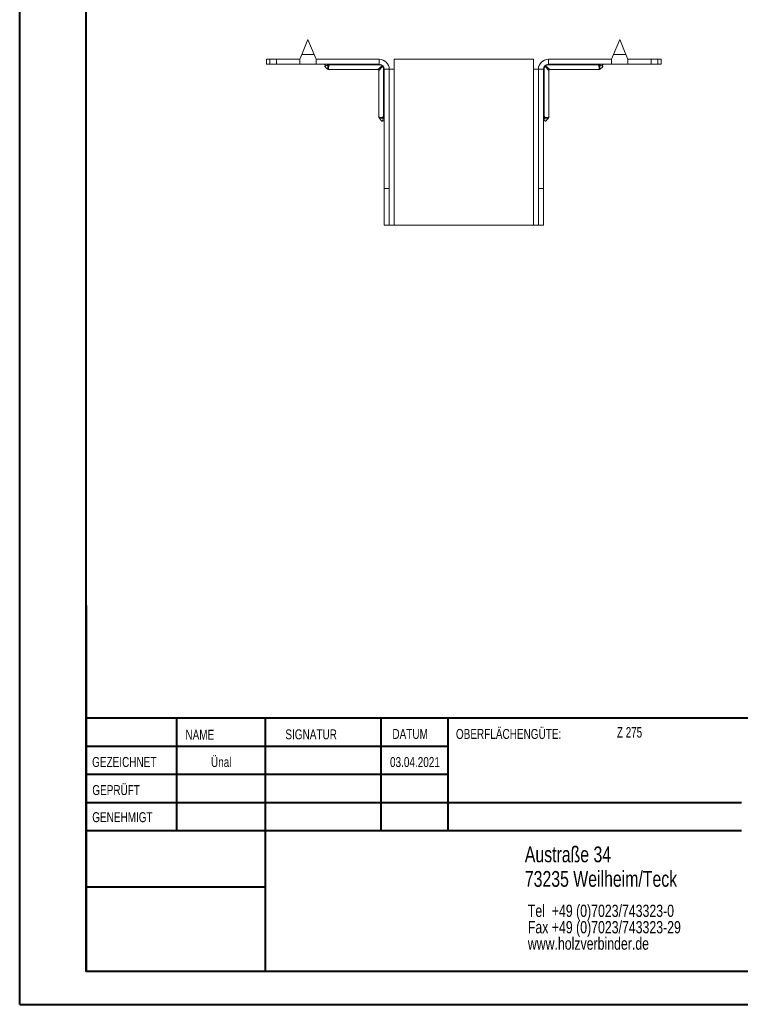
# Model space of a CAD drawing. Header units: millimetres. Extents: x 0 to 210, y 0 to 297.
# Tile 1 of 8: x 0 to 109, y 0 to 149. Entities that reach past the tile are written whole.
import ezdxf

# ---------------------------------------------------------------- set-up
doc = ezdxf.new("R2010")
doc.units = ezdxf.units.MM
doc.styles.add('SLDTEXTSTYLE0', font='TXT', dxfattribs={"width": 0.75})
doc.styles.add('SLDTEXTSTYLE2', font='TXT', dxfattribs={"width": 0.7})

# ---------------------------------------------------------------- blocks, each defined once
blk = doc.blocks.new('SW_NOTE_0')
at = {"color": 0, "linetype": 'Continuous', "lineweight": 0, "char_height": 1.8521, "attachment_point": 1, "style": 'SLDTEXTSTYLE0'}
for s, insert in [('Tel  +49 (0)7023/743323-0', (0, 2.39)), ('Fax +49 (0)7023/743323-29', (0, -0.08)), ('www.holzverbinder.de', (0, -2.55))]:
    blk.add_mtext(s, dxfattribs=dict(at, insert=insert))

msp = doc.modelspace()

# ---------------------------------------------------------------- linework, layer by layer
at = {"color": 7, "linetype": 'Continuous', "lineweight": 40}
for p, q in [((0.08, 0.21), (0.08, 297.21)), ((10.08, 5.21), (10.08, 292.21)), ((10.11, 60.37), (10.11, 5.12)), ((205.08, 43.37), (10.11, 43.37)), ((23.71, 43.37), (23.71, 26.37)), ((37.1, 43.37), (37.1, 5.12)), ((54.51, 43.37), (54.51, 26.37)), ((64.71, 26.37), (64.71, 43.37)), ((64.71, 39.1), (10.11, 39.1)), ((64.71, 34.87), (10.11, 34.87)), ((108.91, 30.62), (10.11, 30.62)), ((108.91, 26.37), (10.11, 26.37)), ((37.1, 17.87), (10.11, 17.87)), ((10.11, 13.71), (10.08, 13.71)), ((10.11, 9.46), (10.08, 9.46)), ((10.08, 5.21), (205.08, 5.21)), ((0.08, 0.21), (210.08, 0.21))]:
    msp.add_line(p, q, dxfattribs=at)
at = {"color": 7, "linetype": 'Continuous', "lineweight": 15}
for p, q in [((43.55, 145.74), (42.61, 143.49)), ((44.49, 143.49), (43.55, 145.74)), ((90.55, 145.74), (89.61, 143.49)), ((91.49, 143.49), (90.55, 145.74)), ((37.3, 142.74), (37.3, 141.99)), ((37.3, 142.74), (37.8, 142.74)), ((37.8, 142.74), (37.8, 141.99)), ((37.8, 142.74), (38.8, 142.74)), ((38.8, 141.99), (38.8, 142.74)), ((42.3, 142.74), (38.8, 142.74)), ((42.61, 143.49), (42.3, 142.74)), ((42.3, 142.74), (42.3, 141.99)), ((42.61, 143.49), (44.49, 143.49)), ((44.8, 142.74), (44.49, 143.49)), ((54.3, 142.74), (44.8, 142.74)), ((44.8, 141.99), (44.8, 142.74)), ((54.3, 141.99), (54.3, 142.74)), ((56.55, 141.24), (56.55, 142.74)), ((77.55, 142.74), (56.55, 142.74)), ((77.55, 142.74), (77.55, 141.24)), ((79.8, 141.99), (79.8, 142.74)), ((79.8, 142.74), (89.3, 142.74)), ((89.61, 143.49), (89.3, 142.74)), ((89.3, 142.74), (89.3, 141.99)), ((89.61, 143.49), (91.49, 143.49)), ((91.8, 142.74), (91.49, 143.49)), ((91.8, 141.99), (91.8, 142.74)), ((91.8, 142.74), (95.3, 142.74)), ((95.3, 141.99), (95.3, 142.74)), ((95.3, 142.74), (96.3, 142.74)), ((96.3, 141.99), (96.3, 142.74)), ((96.3, 142.74), (96.8, 142.74)), ((96.8, 141.99), (96.8, 142.74)), ((37.8, 141.99), (37.3, 141.99)), ((38.8, 141.99), (37.8, 141.99)), ((42.3, 141.99), (38.8, 141.99)), ((42.3, 141.99), (44.8, 141.99)), ((54.3, 141.99), (44.8, 141.99)), ((46.66, 141.19), (54.1, 141.19)), ((46.76, 141.99), (46.76, 141.9)), ((54.3, 141.9), (46.76, 141.9)), ((54.1, 141.19), (54.72, 141.74)), ((54.8, 141.67), (54.25, 141.04)), ((54.3, 141.99), (54.3, 141.9)), ((55.05, 141.24), (54.95, 141.24)), ((54.95, 134.08), (54.95, 141.24)), ((55.05, 141.24), (55.8, 141.24)), ((55.05, 123.24), (55.05, 141.24)), ((55.8, 123.24), (55.8, 141.24)), ((55.8, 141.24), (56.55, 141.24)), ((56.55, 117.74), (56.55, 141.24)), ((77.55, 141.24), (77.55, 117.74)), ((77.55, 141.24), (78.3, 141.24)), ((79.05, 141.24), (78.3, 141.24)), ((78.3, 123.24), (78.3, 141.24)), ((79.05, 123.24), (79.05, 141.24)), ((79.15, 141.24), (79.05, 141.24)), ((79.15, 141.24), (79.15, 134.08)), ((79.85, 141.04), (79.3, 141.67)), ((79.38, 141.74), (80, 141.19)), ((79.8, 141.99), (89.3, 141.99)), ((79.8, 141.9), (79.8, 141.99)), ((87.34, 141.9), (79.8, 141.9)), ((80, 141.19), (87.43, 141.19)), ((87.34, 141.9), (87.34, 141.99)), ((89.3, 141.99), (91.8, 141.99)), ((91.8, 141.99), (95.3, 141.99)), ((96.3, 141.99), (95.3, 141.99)), ((96.8, 141.99), (96.3, 141.99)), ((54.25, 141.04), (54.25, 133.99)), ((79.85, 133.99), (79.85, 141.04)), ((55.05, 134.08), (54.95, 134.08)), ((79.15, 134.08), (79.05, 134.08)), ((55.8, 123.24), (55.05, 123.24)), ((55.05, 117.74), (55.05, 123.24)), ((55.8, 117.74), (55.8, 123.24)), ((78.3, 123.24), (79.05, 123.24)), ((78.3, 117.74), (78.3, 123.24)), ((79.05, 117.74), (79.05, 123.24)), ((55.05, 117.74), (55.8, 117.74)), ((55.8, 117.74), (56.55, 117.74)), ((77.55, 117.74), (56.55, 117.74)), ((77.55, 117.74), (78.3, 117.74)), ((78.3, 117.74), (79.05, 117.74))]:
    msp.add_line(p, q, dxfattribs=at)
at = {"color": 7, "linetype": 'Continuous', "lineweight": 0}
for p, q in [((64.71, 39.12), (10.11, 39.12)), ((23.71, 5.21), (23.71, 5.12)), ((54.51, 5.21), (54.51, 5.12))]:
    msp.add_line(p, q, dxfattribs=at)
at = {"color": 7, "linetype": 'Continuous', "lineweight": 15, "flags": 128}
for points in [[(54.83, 141.77), (54.82, 141.78), (54.81, 141.78), (54.8, 141.78), (54.79, 141.78), (54.77, 141.77), (54.76, 141.76), (54.74, 141.75), (54.72, 141.74)], [(54.83, 141.77), (54.83, 141.77), (54.84, 141.76), (54.84, 141.74), (54.83, 141.73), (54.83, 141.72), (54.82, 141.7), (54.81, 141.68), (54.8, 141.67)], [(79.3, 141.67), (79.29, 141.68), (79.28, 141.7), (79.27, 141.72), (79.27, 141.73), (79.26, 141.74), (79.26, 141.76), (79.26, 141.77), (79.27, 141.77)], [(79.38, 141.74), (79.36, 141.75), (79.34, 141.76), (79.33, 141.77), (79.31, 141.78), (79.3, 141.78), (79.29, 141.78), (79.28, 141.78), (79.27, 141.77)]]:
    msp.add_lwpolyline(points, dxfattribs=at)
at = {"color": 7, "linetype": 'Continuous', "lineweight": 15}
for centre, radius, start, end in [((54.3, 141.24), 1.5, 0, 90), ((79.8, 141.24), 1.5, 90, 180), ((46.01, 141.84), 0.15, 324.0281, 89.9834), ((46.41, 141.85), 0.143, 355.6318, 86.346), ((54.1, 141.04), 0.15, 4.7761, 84.8585), ((54.3, 141.24), 0.75, 0, 90), ((54.49, 141.44), 0.384, 37.042, 52.958), ((79.8, 141.24), 0.75, 90, 180), ((79.61, 141.44), 0.384, 127.042, 142.958), ((80, 141.04), 0.15, 94.7761, 174.8585), ((87.69, 141.85), 0.143, 93.654, 184.3682), ((88.09, 141.84), 0.15, 90.0166, 215.868), ((54.91, 133.73), 0.143, 3.654, 94.3682), ((79.19, 133.73), 0.143, 85.6318, 176.346), ((54.9, 133.33), 0.15, 0.0166, 125.868), ((79.2, 133.33), 0.15, 54.0281, 179.9834)]:
    msp.add_arc(centre, radius, start, end, dxfattribs=at)
for points, knots in [([(46.13, 141.75), (46.12, 141.75), (46.11, 141.73), (46.1, 141.7), (46.1, 141.67), (46.11, 141.63), (46.14, 141.57), (46.22, 141.49), (46.38, 141.38), (46.49, 141.29), (46.56, 141.23)], [0, 0, 0, 0, 0.0356375, 0.0818884, 0.1274776, 0.1768149, 0.2341124, 0.4022122, 0.622869, 1, 1, 1, 1]), ([(46.55, 141.84), (46.48, 141.82), (46.35, 141.78), (46.15, 141.76), (46.14, 141.75), (46.13, 141.75)], [0, 0, 0, 0, 0.389366, 0.808807, 1, 1, 1, 1]), ([(46.55, 141.84), (46.57, 141.85), (46.6, 141.85), (46.67, 141.87), (46.71, 141.88), (46.76, 141.9)], [0, 0, 0, 0, 0.5, 0.5, 1, 1, 1, 1]), ([(46.56, 141.24), (46.56, 141.25), (46.56, 141.27), (46.56, 141.42), (46.56, 141.59), (46.55, 141.72), (46.55, 141.81), (46.55, 141.84)], [0, 0, 0, 0, 0.297673, 0.603611, 0.782905, 0.922399, 1, 1, 1, 1]), ([(46.56, 141.24), (46.56, 141.23), (46.57, 141.22), (46.6, 141.21), (46.64, 141.19), (46.66, 141.19), (46.66, 141.19)], [0, 0, 0, 0, 0.0194264, 0.4231902, 0.8747575, 1, 1, 1, 1]), ([(46.76, 141.9), (46.73, 141.86), (46.69, 141.8), (46.66, 141.63), (46.66, 141.51), (46.66, 141.36), (46.66, 141.23), (46.66, 141.2), (46.66, 141.19)], [0, 0, 0, 0, 0.096999, 0.176492, 0.437416, 0.452591, 0.728185, 1, 1, 1, 1]), ([(54.72, 141.74), (54.67, 141.79), (54.6, 141.83), (54.46, 141.88), (54.38, 141.9), (54.3, 141.9)], [0, 0, 0, 0, 0.5, 0.5, 1, 1, 1, 1]), ([(54.95, 141.24), (54.95, 141.32), (54.94, 141.4), (54.89, 141.54), (54.85, 141.61), (54.8, 141.67)], [0, 0, 0, 0, 0.5, 0.5, 1, 1, 1, 1]), ([(79.3, 141.67), (79.25, 141.61), (79.21, 141.54), (79.16, 141.4), (79.15, 141.32), (79.15, 141.24)], [0, 0, 0, 0, 0.5, 0.5, 1, 1, 1, 1]), ([(79.8, 141.9), (79.72, 141.9), (79.64, 141.88), (79.5, 141.83), (79.43, 141.79), (79.38, 141.74)], [0, 0, 0, 0, 0.5, 0.5, 1, 1, 1, 1]), ([(87.34, 141.9), (87.38, 141.88), (87.42, 141.87), (87.5, 141.85), (87.53, 141.85), (87.55, 141.84)], [0, 0, 0, 0, 0.5, 0.5, 1, 1, 1, 1]), ([(87.43, 141.19), (87.44, 141.2), (87.44, 141.23), (87.44, 141.41), (87.44, 141.63), (87.41, 141.8), (87.37, 141.86), (87.34, 141.9)], [0, 0, 0, 0, 0.271873, 0.547526, 0.82347, 0.90298, 1, 1, 1, 1]), ([(87.43, 141.19), (87.45, 141.19), (87.48, 141.2), (87.51, 141.21), (87.53, 141.23), (87.54, 141.24)], [0, 0, 0, 0, 0.364437, 0.741921, 1, 1, 1, 1]), ([(87.55, 141.84), (87.55, 141.81), (87.55, 141.76), (87.55, 141.67), (87.54, 141.57), (87.54, 141.41), (87.54, 141.27), (87.54, 141.25), (87.54, 141.24)], [0, 0, 0, 0, 0.077567, 0.125355, 0.243411, 0.396678, 0.70248, 1, 1, 1, 1]), ([(87.54, 141.23), (87.6, 141.29), (87.74, 141.4), (87.91, 141.51), (87.99, 141.61), (88, 141.67), (88, 141.7), (87.99, 141.73), (87.97, 141.75), (87.97, 141.75)], [0, 0, 0, 0, 0.361958, 0.699924, 0.822694, 0.873687, 0.922608, 0.975031, 1, 1, 1, 1]), ([(87.97, 141.75), (87.96, 141.75), (87.95, 141.76), (87.75, 141.78), (87.62, 141.82), (87.55, 141.84)], [0, 0, 0, 0, 0.191185, 0.610639, 1, 1, 1, 1]), ([(54.25, 133.99), (54.25, 133.98), (54.25, 133.95), (54.27, 133.91), (54.29, 133.89), (54.3, 133.88), (54.3, 133.88)], [0, 0, 0, 0, 0.304585, 0.677017, 0.985691, 1, 1, 1, 1]), ([(54.26, 133.99), (54.26, 133.99), (54.27, 133.99), (54.44, 133.98), (54.63, 133.98), (54.78, 134), (54.86, 134.02), (54.92, 134.06), (54.95, 134.08)], [0, 0, 0, 0, 0.23003, 0.505332, 0.781311, 0.83054, 0.9055, 1, 1, 1, 1]), ([(54.28, 133.9), (54.34, 133.83), (54.45, 133.69), (54.57, 133.52), (54.67, 133.44), (54.72, 133.42), (54.76, 133.43), (54.79, 133.44), (54.81, 133.45), (54.81, 133.46)], [0, 0, 0, 0, 0.360079, 0.69877, 0.822071, 0.873145, 0.921977, 0.974193, 1, 1, 1, 1]), ([(54.9, 133.88), (54.87, 133.88), (54.82, 133.88), (54.71, 133.88), (54.59, 133.88), (54.44, 133.89), (54.31, 133.89), (54.3, 133.89), (54.3, 133.89)], [0, 0, 0, 0, 0.068652, 0.12949, 0.308943, 0.443727, 0.748549, 1, 1, 1, 1]), ([(54.81, 133.46), (54.81, 133.46), (54.81, 133.48), (54.84, 133.67), (54.88, 133.81), (54.9, 133.88)], [0, 0, 0, 0, 0.191185, 0.610639, 1, 1, 1, 1]), ([(54.95, 134.08), (54.94, 134.04), (54.93, 134), (54.91, 133.93), (54.9, 133.89), (54.9, 133.88)], [0, 0, 0, 0, 0.5, 0.5, 1, 1, 1, 1]), ([(79.2, 133.88), (79.2, 133.89), (79.19, 133.93), (79.17, 134), (79.16, 134.04), (79.15, 134.08)], [0, 0, 0, 0, 0.5, 0.5, 1, 1, 1, 1]), ([(79.15, 134.08), (79.18, 134.06), (79.24, 134.02), (79.32, 134), (79.47, 133.98), (79.66, 133.98), (79.83, 133.99), (79.84, 133.99), (79.84, 133.99)], [0, 0, 0, 0, 0.0945, 0.16946, 0.218689, 0.494668, 0.76997, 1, 1, 1, 1]), ([(79.8, 133.89), (79.79, 133.89), (79.79, 133.89), (79.65, 133.89), (79.49, 133.88), (79.37, 133.88), (79.28, 133.88), (79.23, 133.88), (79.2, 133.88)], [0, 0, 0, 0, 0.251408, 0.556222, 0.751782, 0.870513, 0.93135, 1, 1, 1, 1]), ([(79.2, 133.88), (79.22, 133.81), (79.26, 133.67), (79.29, 133.48), (79.29, 133.46), (79.29, 133.46)], [0, 0, 0, 0, 0.389366, 0.808807, 1, 1, 1, 1]), ([(79.29, 133.46), (79.3, 133.45), (79.31, 133.44), (79.34, 133.43), (79.38, 133.42), (79.41, 133.44), (79.47, 133.47), (79.55, 133.55), (79.66, 133.71), (79.76, 133.82), (79.81, 133.9)], [0, 0, 0, 0, 0.036428, 0.082506, 0.128022, 0.177439, 0.23496, 0.403777, 0.624753, 1, 1, 1, 1]), ([(79.8, 133.88), (79.8, 133.88), (79.82, 133.9), (79.84, 133.93), (79.85, 133.97), (79.85, 133.99), (79.85, 133.99)], [0, 0, 0, 0, 0.042031, 0.463475, 0.89666, 1, 1, 1, 1])]:
    msp.add_open_spline(points, degree=3, knots=knots, dxfattribs=at)

# ---------------------------------------------------------------- block references
at = {"color": 7, "linetype": 'Continuous', "lineweight": 0}
msp.add_blockref('SW_NOTE_0', (76.7, 12.85), dxfattribs=at)

# ---------------------------------------------------------------- texts
for s, insert, char_height, attachment_point, style in [('NAME', (25.07, 41.62), 1.5, 1, 'SLDTEXTSTYLE0'), ('SIGNATUR', (40.14, 41.68), 1.5, 1, 'SLDTEXTSTYLE0'), ('DATUM', (56.28, 41.74), 1.5, 1, 'SLDTEXTSTYLE0'), ('OBERFLÄCHENGÜTE:', (65.86, 41.74), 1.5, 1, 'SLDTEXTSTYLE0'), ('Z 275', (90.14, 42.03), 1.587, 1, 'SLDTEXTSTYLE2'), ('GEZEICHNET', (11, 37.51), 1.5, 1, 'SLDTEXTSTYLE0'), ('Ünal', (30.47, 37.5), 1.499, 2, 'SLDTEXTSTYLE0'), ('03.04.2021', (59.68, 37.5), 1.499, 2, 'SLDTEXTSTYLE0'), ('GEPRÜFT', (11.03, 33.28), 1.5, 1, 'SLDTEXTSTYLE0'), ('GENEHMIGT', (11.02, 29.19), 1.5, 1, 'SLDTEXTSTYLE0'), ('Austraße 34', (76.25, 24.02), 2.3813, 1, 'SLDTEXTSTYLE0'), ('73235 Weilheim/Teck', (76.25, 20.32), 2.3813, 1, 'SLDTEXTSTYLE0')]:
    msp.add_mtext(s, dxfattribs=dict(at, insert=insert, char_height=char_height, attachment_point=attachment_point, style=style))

doc.saveas('drawing.dxf')
